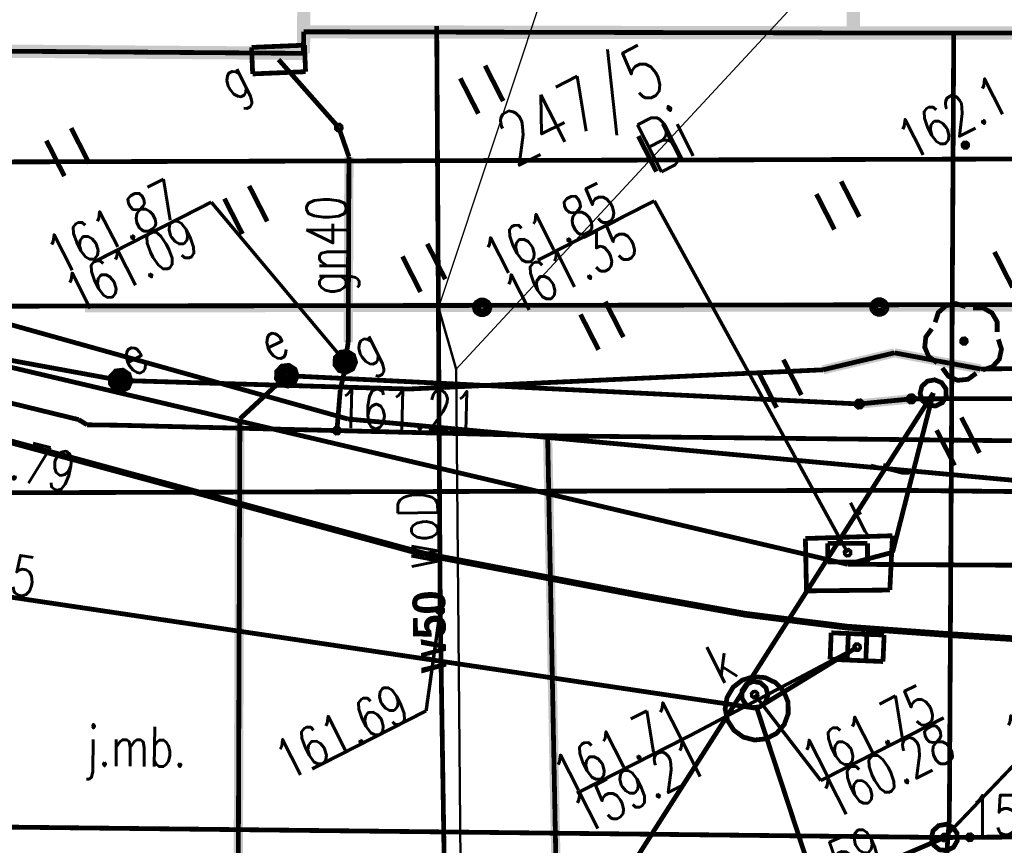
# Model space of a CAD drawing. Extents: x 0 to 7432618, y -40 to 5712028.
# Tile 70 of 165: x 7431227 to 7431246, y 5711661 to 5711676. Entities that reach past the tile are written whole.
import ezdxf
from ezdxf.enums import TextEntityAlignment as Align

# ---------------------------------------------------------------- set-up
doc = ezdxf.new("R2010")
doc.units = 0
doc.header["$MEASUREMENT"] = 0
for name, pattern in [('0', [1.5, 1, -0.5]), ('2218', [1, 0.5, -0.5]), ('3901', [0])]:
    doc.linetypes.add(name, pattern=pattern)
for name, color, linetype in [('Dzialki', 7, 'Continuous'), ('EGBB_L_0', 7, 'Continuous'), ('Numery_dzialek', 7, 'Continuous'), ('OTK_E_T_0', 7, 'Continuous'), ('OTK_L_0', 7, 'Continuous'), ('OTK_L_1', 7, 'Continuous'), ('OTK_L_2', 7, 'Continuous'), ('OTO_L_0', 7, 'Continuous'), ('OTR_T_0', 7, 'Continuous'), ('OTR_T_1', 7, 'Continuous'), ('OTZ_L_3', 7, 'Continuous'), ('OTZ_T_0', 7, 'Continuous'), ('P_SUTP_L_0', 7, 'Continuous'), ('rysunek', 7, 'Continuous'), ('SUE_E_T_3', 7, 'Continuous'), ('SUE_T_6', 7, 'Continuous'), ('SUEP_L_0', 7, 'Continuous'), ('SUER_T_0', 7, 'Continuous'), ('SUG_E_T_1', 7, 'Continuous'), ('SUG_E_T_2', 7, 'Continuous'), ('SUG_T_0', 7, 'Continuous'), ('SUG_T_1', 7, 'Continuous'), ('SUGP_E_T_0', 7, 'Continuous'), ('SUGP_L_0', 7, 'Continuous'), ('SUGR_T_0', 7, 'Continuous'), ('SUK_T_1', 7, 'Continuous'), ('SUK_T_3', 7, 'Continuous'), ('SUKP_E_T_0', 7, 'Continuous'), ('SUKP_L_0', 7, 'Continuous'), ('SUKR_T_0', 7, 'Continuous'), ('SUL_L_1', 7, 'Continuous'), ('SUP_E_T_1', 7, 'Continuous'), ('SUP_L_1', 7, 'Continuous'), ('SUP_T_2', 7, 'Continuous'), ('SUP_T_4', 7, 'Continuous'), ('SUTP_E_T_0', 7, 'Continuous'), ('SUTP_L_0', 7, 'Continuous'), ('SUTR_T_0', 7, 'Continuous'), ('SUWP_E_T_0', 7, 'Continuous'), ('SUWP_L_0', 7, 'Continuous'), ('SUWR_T_0', 7, 'Continuous'), ('Uzytki', 7, 'Continuous')]:
    doc.layers.add(name, color=color, linetype=linetype)
doc.layers.add('woda przyłącze', color=140, linetype='Continuous', lineweight=50)
doc.styles.add('25', font='GOTHIC.TTF', dxfattribs={"oblique": 8, "height": 0.35})
doc.styles.add('STYL_ARIAL', font='simplex', dxfattribs={"width": 0.75, "oblique": 0.1})

msp = doc.modelspace()

# ---------------------------------------------------------------- linework, layer by layer
at = {"layer": 'Dzialki', "color": 18, "true_color": 0x000000, "const_width": 0.09}
msp.add_lwpolyline([(7431225.485, 5711670.721), (7431270.646, 5711670.791)], dxfattribs=at)
at = {"layer": 'EGBB_L_0', "color": 18, "true_color": 0x000000, "const_width": 0.25}
for points in [[(7431232.501, 5711688.559), (7431232.409, 5711675.901)], [(7431242.786, 5711675.879), (7431242.874, 5711688.479)], [(7431232.404, 5711675.494), (7431232.409, 5711675.901)], [(7431232.409, 5711675.901), (7431242.786, 5711675.879)], [(7431242.786, 5711675.879), (7431247.92, 5711675.874)], [(7431218.663, 5711675.594), (7431232.404, 5711675.494)]]:
    msp.add_lwpolyline(points, dxfattribs=at)
at = {"layer": 'OTK_L_0', "color": 18, "linetype": '0', "true_color": 0x000000, "const_width": 0.09}
for points in [[(7431234.693, 5711666.042), (7431223.987, 5711668.948)], [(7431238.845, 5711665.25), (7431234.693, 5711666.042)], [(7431244.602, 5711664.525), (7431242.671, 5711664.666), (7431240.751, 5711664.908), (7431238.845, 5711665.25)], [(7431250.262, 5711664.165), (7431244.602, 5711664.525)]]:
    msp.add_lwpolyline(points, dxfattribs=at)
at = {"layer": 'OTK_L_1', "color": 18, "true_color": 0x000000, "const_width": 0.125}
for points in [[(7431223.987, 5711668.948), (7431234.693, 5711666.042)], [(7431234.693, 5711666.042), (7431238.845, 5711665.25)], [(7431244.602, 5711664.525), (7431242.671, 5711664.666), (7431240.751, 5711664.908), (7431238.845, 5711665.25)], [(7431244.602, 5711664.525), (7431250.262, 5711664.165)]]:
    msp.add_lwpolyline(points, dxfattribs=at)
at = {"layer": 'OTK_L_2', "color": 18, "linetype": '0', "true_color": 0x000000, "const_width": 0.09}
for points in [[(7431233.247, 5711668.593), (7431217.53, 5711672.987)], [(7431223.987, 5711668.948), (7431234.693, 5711666.042)], [(7431249.274, 5711667.118), (7431233.247, 5711668.593)], [(7431234.693, 5711666.042), (7431238.845, 5711665.25)], [(7431244.602, 5711664.525), (7431242.671, 5711664.666), (7431240.751, 5711664.908), (7431238.845, 5711665.25)], [(7431244.602, 5711664.525), (7431250.262, 5711664.165)]]:
    msp.add_lwpolyline(points, dxfattribs=at)
at = {"layer": 'OTO_L_0', "color": 18, "linetype": '3901', "true_color": 0x000000, "const_width": 0.175}
for points in [[(7431228.28, 5711670.695), (7431235.672, 5711670.7)], [(7431235.672, 5711670.7), (7431243.064, 5711670.706)], [(7431243.064, 5711670.706), (7431250.456, 5711670.711)]]:
    msp.add_lwpolyline(points, dxfattribs=at)
at = {"layer": 'OTO_L_0', "color": 18, "true_color": 0x000000}
for centre, radius in [((7431235.78, 5711670.7), 0.175), ((7431235.78, 5711670.7), 0.158), ((7431235.78, 5711670.7), 0.14), ((7431235.78, 5711670.7), 0.122), ((7431243.28, 5711670.706), 0.175), ((7431243.28, 5711670.706), 0.158), ((7431243.28, 5711670.706), 0.14), ((7431243.28, 5711670.706), 0.122), ((7431235.78, 5711670.7), 0.105), ((7431235.78, 5711670.7), 0.0875), ((7431235.78, 5711670.7), 0.07), ((7431235.78, 5711670.7), 0.0525), ((7431235.78, 5711670.7), 0.035), ((7431243.28, 5711670.706), 0.105), ((7431243.28, 5711670.706), 0.0875), ((7431243.28, 5711670.706), 0.07), ((7431243.28, 5711670.706), 0.0525), ((7431243.28, 5711670.706), 0.035)]:
    msp.add_circle(centre, radius, dxfattribs=at)
at = {"layer": 'OTR_T_1', "color": 18, "true_color": 0x000000, "const_width": 0.09}
msp.add_lwpolyline([(7431244.883, 5711673.802), (7431244.918, 5711673.804), (7431244.944, 5711673.782), (7431244.947, 5711673.748), (7431244.924, 5711673.721), (7431244.89, 5711673.719), (7431244.864, 5711673.741), (7431244.861, 5711673.775), (7431244.883, 5711673.802)], dxfattribs=at)
at = {"layer": 'OTZ_L_3', "color": 18, "linetype": '0', "true_color": 0x000000, "const_width": 0.09}
for points in [[(7431232.409, 5711675.901), (7431232.404, 5711675.494)], [(7431235.624, 5711675.894), (7431232.409, 5711675.901)], [(7431242.786, 5711675.879), (7431235.624, 5711675.894)], [(7431247.92, 5711675.874), (7431242.786, 5711675.879)], [(7431232.404, 5711675.494), (7431218.663, 5711675.594)], [(7431236.176, 5711674.593), (7431235.835, 5711675.262)], [(7431235.708, 5711674.355), (7431235.367, 5711675.023)], [(7431239.538, 5711673.501), (7431239.198, 5711674.169)], [(7431228.358, 5711673.416), (7431228.018, 5711674.084)], [(7431239.07, 5711673.262), (7431238.73, 5711673.931)], [(7431227.89, 5711673.178), (7431227.55, 5711673.846)], [(7431242.901, 5711672.408), (7431242.56, 5711673.077)], [(7431217.53, 5711672.987), (7431233.247, 5711668.593)], [(7431231.721, 5711672.323), (7431231.38, 5711672.992)], [(7431242.433, 5711672.17), (7431242.092, 5711672.838)], [(7431231.253, 5711672.085), (7431230.912, 5711672.753)], [(7431235.083, 5711671.231), (7431234.743, 5711671.899)], [(7431245.795, 5711671.077), (7431245.455, 5711671.746)], [(7431234.615, 5711670.993), (7431234.275, 5711671.661)], [(7431238.446, 5711670.138), (7431238.105, 5711670.807)], [(7431237.978, 5711669.9), (7431237.637, 5711670.568)], [(7431241.808, 5711669.046), (7431241.468, 5711669.714)], [(7431241.34, 5711668.807), (7431241, 5711669.476)], [(7431233.247, 5711668.593), (7431249.274, 5711667.118)], [(7431245.171, 5711667.953), (7431244.83, 5711668.622)], [(7431244.703, 5711667.715), (7431244.362, 5711668.383)]]:
    msp.add_lwpolyline(points, dxfattribs=at)
at = {"layer": 'OTZ_T_0', "color": 96, "true_color": 0x008000, "const_width": 0.09}
for points in [[(7431244.333, 5711670.418), (7431244.393, 5711670.602), (7431244.537, 5711670.732), (7431244.726, 5711670.772), (7431244.911, 5711670.713)], [(7431245.047, 5711670.691), (7431245.24, 5711670.691), (7431245.408, 5711670.594), (7431245.505, 5711670.426), (7431245.505, 5711670.233)], [(7431244.372, 5711669.655), (7431244.215, 5711669.769), (7431244.137, 5711669.946), (7431244.157, 5711670.139), (7431244.27, 5711670.296)], [(7431244.857, 5711670.104), (7431244.891, 5711670.106), (7431244.918, 5711670.084), (7431244.92, 5711670.05), (7431244.898, 5711670.024), (7431244.864, 5711670.021), (7431244.837, 5711670.043), (7431244.835, 5711670.078), (7431244.857, 5711670.104)], [(7431245.527, 5711670.097), (7431245.586, 5711669.912), (7431245.546, 5711669.723), (7431245.416, 5711669.579), (7431245.232, 5711669.519)], [(7431245.11, 5711669.457), (7431244.953, 5711669.343), (7431244.76, 5711669.323), (7431244.583, 5711669.401), (7431244.469, 5711669.558)]]:
    msp.add_lwpolyline(points, dxfattribs=at)
at = {"layer": 'P_SUTP_L_0', "color": 30, "linetype": '0', "true_color": 0xff9100, "const_width": 0.09}
msp.add_lwpolyline([(7431244.299, 5711669.084), (7431235.522, 5711655.341)], dxfattribs=at)
at = {"layer": 'rysunek', "linetype": 'ByBlock'}
for points in [[(7431237.183, 5711677.4), (7431234.953, 5711670.7)], [(7431235.288, 5711669.534), (7431242.2, 5711676.986)]]:
    msp.add_lwpolyline(points, dxfattribs=at)
at = {"layer": 'SUE_T_6', "color": 1, "true_color": 0xff0000, "const_width": 0.09}
for points in [[(7431228.858, 5711669.499), (7431228.994, 5711669.516), (7431229.108, 5711669.441), (7431229.148, 5711669.311), (7431229.095, 5711669.185), (7431228.973, 5711669.123), (7431228.84, 5711669.153), (7431228.757, 5711669.263), (7431228.764, 5711669.399), (7431228.858, 5711669.499)], [(7431228.869, 5711669.477), (7431228.988, 5711669.492), (7431229.088, 5711669.426), (7431229.123, 5711669.312), (7431229.077, 5711669.202), (7431228.97, 5711669.147), (7431228.853, 5711669.174), (7431228.781, 5711669.27), (7431228.787, 5711669.389), (7431228.869, 5711669.477)], [(7431228.88, 5711669.455), (7431228.995, 5711669.464), (7431229.082, 5711669.389), (7431229.091, 5711669.275), (7431229.017, 5711669.187), (7431228.902, 5711669.178), (7431228.815, 5711669.253), (7431228.806, 5711669.367), (7431228.88, 5711669.455)], [(7431231.995, 5711669.591), (7431232.131, 5711669.607), (7431232.246, 5711669.533), (7431232.286, 5711669.402), (7431232.232, 5711669.276), (7431232.11, 5711669.214), (7431231.977, 5711669.245), (7431231.895, 5711669.354), (7431231.902, 5711669.491), (7431231.995, 5711669.591)], [(7431232.007, 5711669.568), (7431232.125, 5711669.583), (7431232.226, 5711669.518), (7431232.261, 5711669.403), (7431232.214, 5711669.293), (7431232.107, 5711669.239), (7431231.991, 5711669.266), (7431231.919, 5711669.361), (7431231.925, 5711669.481), (7431232.007, 5711669.568)], [(7431232.018, 5711669.546), (7431232.132, 5711669.555), (7431232.22, 5711669.481), (7431232.229, 5711669.366), (7431232.154, 5711669.279), (7431232.04, 5711669.27), (7431231.952, 5711669.344), (7431231.943, 5711669.459), (7431232.018, 5711669.546)], [(7431232.029, 5711669.524), (7431232.125, 5711669.531), (7431232.197, 5711669.469), (7431232.205, 5711669.374), (7431232.143, 5711669.301), (7431232.047, 5711669.294), (7431231.975, 5711669.356), (7431231.967, 5711669.451), (7431232.029, 5711669.524)], [(7431232.041, 5711669.502), (7431232.117, 5711669.508), (7431232.175, 5711669.458), (7431232.181, 5711669.382), (7431232.131, 5711669.323), (7431232.055, 5711669.317), (7431231.997, 5711669.367), (7431231.991, 5711669.443), (7431232.041, 5711669.502)], [(7431232.052, 5711669.479), (7431232.109, 5711669.484), (7431232.153, 5711669.446), (7431232.157, 5711669.389), (7431232.12, 5711669.346), (7431232.063, 5711669.341), (7431232.019, 5711669.378), (7431232.015, 5711669.436), (7431232.052, 5711669.479)], [(7431228.892, 5711669.432), (7431228.987, 5711669.44), (7431229.06, 5711669.378), (7431229.067, 5711669.282), (7431229.005, 5711669.21), (7431228.91, 5711669.202), (7431228.837, 5711669.264), (7431228.83, 5711669.36), (7431228.892, 5711669.432)], [(7431228.903, 5711669.41), (7431228.979, 5711669.416), (7431229.038, 5711669.366), (7431229.044, 5711669.29), (7431228.994, 5711669.232), (7431228.918, 5711669.226), (7431228.859, 5711669.276), (7431228.853, 5711669.352), (7431228.903, 5711669.41)], [(7431228.914, 5711669.388), (7431228.972, 5711669.392), (7431229.015, 5711669.355), (7431229.02, 5711669.298), (7431228.983, 5711669.254), (7431228.925, 5711669.25), (7431228.882, 5711669.287), (7431228.877, 5711669.344), (7431228.914, 5711669.388)], [(7431228.926, 5711669.366), (7431228.964, 5711669.369), (7431228.993, 5711669.344), (7431228.996, 5711669.306), (7431228.971, 5711669.277), (7431228.933, 5711669.273), (7431228.904, 5711669.298), (7431228.901, 5711669.337), (7431228.926, 5711669.366)], [(7431228.937, 5711669.343), (7431228.956, 5711669.345), (7431228.971, 5711669.332), (7431228.972, 5711669.313), (7431228.96, 5711669.299), (7431228.941, 5711669.297), (7431228.926, 5711669.31), (7431228.925, 5711669.329), (7431228.937, 5711669.343)], [(7431228.945, 5711669.327), (7431228.951, 5711669.328), (7431228.955, 5711669.324), (7431228.955, 5711669.319), (7431228.952, 5711669.315), (7431228.946, 5711669.314), (7431228.942, 5711669.318), (7431228.942, 5711669.323), (7431228.945, 5711669.327)], [(7431232.063, 5711669.457), (7431232.101, 5711669.46), (7431232.131, 5711669.435), (7431232.134, 5711669.397), (7431232.109, 5711669.368), (7431232.071, 5711669.365), (7431232.041, 5711669.39), (7431232.038, 5711669.428), (7431232.063, 5711669.457)], [(7431232.075, 5711669.435), (7431232.094, 5711669.436), (7431232.108, 5711669.424), (7431232.11, 5711669.405), (7431232.097, 5711669.39), (7431232.078, 5711669.389), (7431232.064, 5711669.401), (7431232.062, 5711669.42), (7431232.075, 5711669.435)], [(7431232.083, 5711669.419), (7431232.088, 5711669.419), (7431232.092, 5711669.416), (7431232.093, 5711669.41), (7431232.089, 5711669.406), (7431232.084, 5711669.406), (7431232.08, 5711669.409), (7431232.079, 5711669.415), (7431232.083, 5711669.419)]]:
    msp.add_lwpolyline(points, dxfattribs=at)
at = {"layer": 'SUEP_L_0', "color": 1, "true_color": 0xff0000, "const_width": 0.09}
for points in [[(7431226.645, 5711673.445), (7431240.755, 5711673.485)], [(7431240.755, 5711673.485), (7431256.399, 5711673.532)], [(7431228.949, 5711669.321), (7431217.806, 5711671.365)], [(7431243.566, 5711669.842), (7431242.216, 5711669.522)], [(7431245.191, 5711669.537), (7431243.566, 5711669.842)], [(7431260.495, 5711669.703), (7431245.191, 5711669.537)], [(7431242.216, 5711669.522), (7431234.39, 5711669.159)], [(7431234.39, 5711669.159), (7431228.949, 5711669.321)], [(7431231.204, 5711668.596), (7431232.086, 5711669.412)], [(7431242.901, 5711668.877), (7431232.086, 5711669.412)], [(7431243.884, 5711668.974), (7431242.901, 5711668.877)], [(7431261.048, 5711669.01), (7431243.884, 5711668.974)], [(7431231.163, 5711656.847), (7431231.204, 5711668.596)], [(7431243.495, 5711667.249), (7431227.569, 5711667.204)], [(7431258.299, 5711667.093), (7431243.495, 5711667.249)], [(7431227.569, 5711667.204), (7431213.504, 5711667.164)]]:
    msp.add_lwpolyline(points, dxfattribs=at)
at = {"layer": 'SUER_T_0', "color": 1, "true_color": 0xff0000, "const_width": 0.09}
for points in [[(7431242.873, 5711668.933), (7431242.92, 5711668.936), (7431242.957, 5711668.905), (7431242.96, 5711668.858), (7431242.929, 5711668.821), (7431242.882, 5711668.817), (7431242.845, 5711668.849), (7431242.841, 5711668.896), (7431242.873, 5711668.933)], [(7431243.856, 5711669.029), (7431243.903, 5711669.033), (7431243.94, 5711669.002), (7431243.944, 5711668.954), (7431243.912, 5711668.918), (7431243.865, 5711668.914), (7431243.828, 5711668.945), (7431243.825, 5711668.993), (7431243.856, 5711669.029)]]:
    msp.add_lwpolyline(points, dxfattribs=at)
at = {"layer": 'SUG_T_0', "color": 56, "true_color": 0x808000, "const_width": 0.09}
for points in [[(7431232.424, 5711675.648), (7431231.425, 5711675.606)], [(7431231.425, 5711675.606), (7431231.446, 5711675.106)], [(7431232.445, 5711675.148), (7431232.424, 5711675.648)], [(7431231.446, 5711675.106), (7431232.445, 5711675.148)]]:
    msp.add_lwpolyline(points, dxfattribs=at)
at = {"layer": 'SUG_T_1', "color": 56, "true_color": 0x808000, "const_width": 0.09}
for points in [[(7431233.099, 5711669.853), (7431233.235, 5711669.87), (7431233.35, 5711669.796), (7431233.39, 5711669.665), (7431233.336, 5711669.539), (7431233.214, 5711669.477), (7431233.081, 5711669.508), (7431232.999, 5711669.617), (7431233.006, 5711669.753), (7431233.099, 5711669.853)], [(7431233.111, 5711669.831), (7431233.229, 5711669.846), (7431233.33, 5711669.781), (7431233.365, 5711669.666), (7431233.318, 5711669.556), (7431233.211, 5711669.502), (7431233.095, 5711669.528), (7431233.023, 5711669.624), (7431233.029, 5711669.744), (7431233.111, 5711669.831)], [(7431233.122, 5711669.809), (7431233.236, 5711669.818), (7431233.324, 5711669.743), (7431233.333, 5711669.629), (7431233.258, 5711669.542), (7431233.144, 5711669.533), (7431233.056, 5711669.607), (7431233.047, 5711669.722), (7431233.122, 5711669.809)], [(7431233.133, 5711669.787), (7431233.229, 5711669.794), (7431233.301, 5711669.732), (7431233.309, 5711669.637), (7431233.247, 5711669.564), (7431233.151, 5711669.556), (7431233.079, 5711669.619), (7431233.071, 5711669.714), (7431233.133, 5711669.787)], [(7431233.145, 5711669.764), (7431233.221, 5711669.77), (7431233.279, 5711669.721), (7431233.285, 5711669.644), (7431233.235, 5711669.586), (7431233.159, 5711669.58), (7431233.101, 5711669.63), (7431233.095, 5711669.706), (7431233.145, 5711669.764)], [(7431233.156, 5711669.742), (7431233.213, 5711669.747), (7431233.257, 5711669.709), (7431233.261, 5711669.652), (7431233.224, 5711669.608), (7431233.167, 5711669.604), (7431233.123, 5711669.641), (7431233.119, 5711669.698), (7431233.156, 5711669.742)], [(7431233.167, 5711669.72), (7431233.205, 5711669.723), (7431233.235, 5711669.698), (7431233.238, 5711669.66), (7431233.213, 5711669.631), (7431233.175, 5711669.628), (7431233.145, 5711669.653), (7431233.142, 5711669.691), (7431233.167, 5711669.72)], [(7431233.179, 5711669.698), (7431233.198, 5711669.699), (7431233.212, 5711669.687), (7431233.214, 5711669.668), (7431233.201, 5711669.653), (7431233.182, 5711669.651), (7431233.168, 5711669.664), (7431233.166, 5711669.683), (7431233.179, 5711669.698)], [(7431233.187, 5711669.682), (7431233.192, 5711669.682), (7431233.196, 5711669.678), (7431233.197, 5711669.673), (7431233.193, 5711669.669), (7431233.188, 5711669.668), (7431233.184, 5711669.672), (7431233.183, 5711669.677), (7431233.187, 5711669.682)]]:
    msp.add_lwpolyline(points, dxfattribs=at)
at = {"layer": 'SUGP_L_0', "color": 56, "true_color": 0x808000, "const_width": 0.09}
for points in [[(7431231.935, 5711675.377), (7431233.072, 5711674.093)], [(7431233.072, 5711674.093), (7431233.264, 5711673.54)], [(7431233.264, 5711673.54), (7431233.25, 5711670.042)], [(7431228.158, 5711668.582), (7431221.262, 5711670.265)], [(7431233.25, 5711670.042), (7431233.19, 5711669.675)], [(7431233.19, 5711669.675), (7431233.187, 5711669.528)], [(7431233.187, 5711669.528), (7431233.1, 5711669.147)], [(7431233.1, 5711669.147), (7431233.037, 5711668.375)], [(7431228.32, 5711668.484), (7431228.158, 5711668.582)], [(7431228.919, 5711668.476), (7431228.32, 5711668.484)], [(7431237.016, 5711668.277), (7431228.919, 5711668.476)], [(7431237.016, 5711668.277), (7431237.272, 5711655.1)], [(7431237.016, 5711668.277), (7431245.782, 5711668.183)]]:
    msp.add_lwpolyline(points, dxfattribs=at)
at = {"layer": 'SUGR_T_0', "color": 56, "true_color": 0x808000, "const_width": 0.065}
for points in [[(7431233.043, 5711674.149), (7431233.091, 5711674.152), (7431233.127, 5711674.121), (7431233.131, 5711674.074), (7431233.1, 5711674.037), (7431233.052, 5711674.034), (7431233.016, 5711674.065), (7431233.012, 5711674.112), (7431233.043, 5711674.149)], [(7431228.464, 5711671.565), (7431230.664, 5711672.686)], [(7431233.19, 5711669.675), (7431230.664, 5711672.686)], [(7431233.162, 5711669.731), (7431233.209, 5711669.735), (7431233.246, 5711669.704), (7431233.249, 5711669.656), (7431233.218, 5711669.62), (7431233.171, 5711669.616), (7431233.134, 5711669.647), (7431233.131, 5711669.695), (7431233.162, 5711669.731)], [(7431233.009, 5711668.43), (7431233.057, 5711668.434), (7431233.093, 5711668.403), (7431233.097, 5711668.355), (7431233.066, 5711668.319), (7431233.018, 5711668.315), (7431232.982, 5711668.346), (7431232.978, 5711668.394), (7431233.009, 5711668.43)]]:
    msp.add_lwpolyline(points, dxfattribs=at)
at = {"layer": 'SUK_T_1', "color": 36, "true_color": 0x803300, "const_width": 0.09}
for points in [[(7431242.35, 5711664.059), (7431242.371, 5711664.559)], [(7431242.371, 5711664.559), (7431243.37, 5711664.517)], [(7431242.695, 5711664.545), (7431242.674, 5711664.046)], [(7431243.045, 5711664.53), (7431243.024, 5711664.031)], [(7431243.37, 5711664.517), (7431243.349, 5711664.017)], [(7431243.349, 5711664.017), (7431242.35, 5711664.059)]]:
    msp.add_lwpolyline(points, dxfattribs=at)
at = {"layer": 'SUK_T_3', "color": 36, "true_color": 0x803300, "const_width": 0.09}
msp.add_lwpolyline([(7431244.397, 5711660.919), (7431244.535, 5711660.945), (7431244.666, 5711660.892), (7431244.747, 5711660.777), (7431244.753, 5711660.636), (7431244.682, 5711660.514), (7431244.557, 5711660.45), (7431244.416, 5711660.464), (7431244.306, 5711660.552), (7431244.261, 5711660.685), (7431244.294, 5711660.822), (7431244.397, 5711660.919)], dxfattribs=at)
at = {"layer": 'SUKP_L_0', "color": 36, "true_color": 0x803300, "const_width": 0.09}
for points in [[(7431244.685, 5711675.877), (7431244.602, 5711661.045)], [(7431240.968, 5711663.133), (7431216.544, 5711666.772)], [(7431240.968, 5711663.133), (7431242.86, 5711664.288)], [(7431240.968, 5711663.133), (7431242.785, 5711657.606)], [(7431244.51, 5711660.696), (7431202.195, 5711661.166)], [(7431244.602, 5711661.045), (7431243.84, 5711650.923)], [(7431291.722, 5711661.014), (7431244.51, 5711660.696)], [(7431244.51, 5711660.696), (7431228.38, 5711653.796)]]:
    msp.add_lwpolyline(points, dxfattribs=at)
at = {"layer": 'SUKR_T_0', "color": 36, "true_color": 0x803300, "const_width": 0.065}
for points in [[(7431242.86, 5711664.288), (7431239.767, 5711662.652)], [(7431242.831, 5711664.344), (7431242.879, 5711664.347), (7431242.915, 5711664.316), (7431242.919, 5711664.269), (7431242.888, 5711664.232), (7431242.84, 5711664.229), (7431242.804, 5711664.26), (7431242.8, 5711664.307), (7431242.831, 5711664.344)], [(7431240.897, 5711663.448), (7431240.945, 5711663.452), (7431240.981, 5711663.421), (7431240.985, 5711663.373), (7431240.954, 5711663.337), (7431240.906, 5711663.333), (7431240.87, 5711663.364), (7431240.866, 5711663.412), (7431240.897, 5711663.448)], [(7431240.926, 5711663.392), (7431242.175, 5711661.771)], [(7431242.175, 5711661.771), (7431244.497, 5711662.954)], [(7431237.566, 5711661.531), (7431239.767, 5711662.652)], [(7431244.51, 5711660.696), (7431246.005, 5711662.257)], [(7431244.482, 5711660.752), (7431244.53, 5711660.755), (7431244.566, 5711660.724), (7431244.57, 5711660.677), (7431244.539, 5711660.64), (7431244.491, 5711660.636), (7431244.455, 5711660.668), (7431244.451, 5711660.715), (7431244.482, 5711660.752)], [(7431244.96, 5711660.755), (7431245.008, 5711660.759), (7431245.045, 5711660.728), (7431245.048, 5711660.68), (7431245.017, 5711660.644), (7431244.97, 5711660.64), (7431244.933, 5711660.671), (7431244.929, 5711660.719), (7431244.96, 5711660.755)]]:
    msp.add_lwpolyline(points, dxfattribs=at)
at = {"layer": 'SUL_L_1', "color": 18, "true_color": 0x000000, "const_width": 0.175}
for points in [[(7431233.264, 5711673.54), (7431233.25, 5711670.042)], [(7431243.566, 5711669.842), (7431242.216, 5711669.522)], [(7431245.191, 5711669.537), (7431243.566, 5711669.842)], [(7431242.901, 5711668.877), (7431243.884, 5711668.974)], [(7431231.163, 5711656.847), (7431231.204, 5711668.596)], [(7431237.016, 5711668.277), (7431237.272, 5711655.1)]]:
    msp.add_lwpolyline(points, dxfattribs=at)
at = {"layer": 'SUP_L_1', "color": 30, "true_color": 0xff9100, "const_width": 0.09}
for points in [[(7431243.528, 5711666.391), (7431241.883, 5711666.338)], [(7431241.883, 5711666.338), (7431241.904, 5711665.35)], [(7431243.478, 5711665.366), (7431243.528, 5711666.391)], [(7431241.904, 5711665.35), (7431243.478, 5711665.366)]]:
    msp.add_lwpolyline(points, dxfattribs=at)
at = {"layer": 'SUP_L_1', "color": 36, "true_color": 0x803300, "const_width": 0.09}
msp.add_lwpolyline([(7431240.71, 5711662.591), (7431240.532, 5711662.721), (7431240.412, 5711662.907), (7431240.368, 5711663.123), (7431240.405, 5711663.34), (7431240.517, 5711663.53), (7431240.691, 5711663.666), (7431240.902, 5711663.73), (7431241.122, 5711663.713), (7431241.321, 5711663.618), (7431241.472, 5711663.458), (7431241.556, 5711663.254), (7431241.559, 5711663.033), (7431241.483, 5711662.827), (7431241.338, 5711662.661), (7431241.142, 5711662.559), (7431240.923, 5711662.535), (7431240.71, 5711662.591)], dxfattribs=at)
at = {"layer": 'SUP_T_2', "color": 18, "true_color": 0x000000, "const_width": 0.09}
msp.add_lwpolyline([(7431244.186, 5711669.307), (7431244.324, 5711669.333), (7431244.455, 5711669.28), (7431244.536, 5711669.165), (7431244.542, 5711669.024), (7431244.471, 5711668.902), (7431244.345, 5711668.839), (7431244.205, 5711668.853), (7431244.095, 5711668.94), (7431244.049, 5711669.074), (7431244.083, 5711669.21), (7431244.186, 5711669.307)], dxfattribs=at)
at = {"layer": 'SUP_T_4', "color": 18, "true_color": 0x000000, "const_width": 0.09}
for points in [[(7431242.306, 5711666.246), (7431242.306, 5711665.896)], [(7431243.056, 5711666.246), (7431242.306, 5711666.246)], [(7431243.056, 5711665.896), (7431243.056, 5711666.246)], [(7431242.306, 5711665.896), (7431243.056, 5711665.896)], [(7431241.139, 5711663.522), (7431241.175, 5711663.386), (7431241.132, 5711663.252), (7431241.024, 5711663.162), (7431240.884, 5711663.146), (7431240.757, 5711663.208), (7431240.684, 5711663.328), (7431240.688, 5711663.469), (7431240.767, 5711663.585), (7431240.896, 5711663.641), (7431241.035, 5711663.617), (7431241.139, 5711663.522)]]:
    msp.add_lwpolyline(points, dxfattribs=at)
at = {"layer": 'SUTP_L_0', "color": 30, "true_color": 0xff9100, "const_width": 0.09}
for points in [[(7431217.584, 5711671.757), (7431242.68, 5711665.852)], [(7431243.53, 5711666.078), (7431244.299, 5711669.084)], [(7431242.68, 5711665.852), (7431243.53, 5711666.078)], [(7431256.22, 5711665.776), (7431242.68, 5711665.852)]]:
    msp.add_lwpolyline(points, dxfattribs=at)
at = {"layer": 'SUTR_T_0', "color": 30, "true_color": 0xff9100, "const_width": 0.065}
for points in [[(7431236.829, 5711671.589), (7431239.03, 5711672.71)], [(7431242.681, 5711666.071), (7431239.03, 5711672.71)], [(7431242.652, 5711666.127), (7431242.7, 5711666.131), (7431242.736, 5711666.099), (7431242.74, 5711666.052), (7431242.709, 5711666.015), (7431242.661, 5711666.012), (7431242.625, 5711666.043), (7431242.621, 5711666.09), (7431242.652, 5711666.127)]]:
    msp.add_lwpolyline(points, dxfattribs=at)
at = {"layer": 'SUWP_L_0', "color": 5, "true_color": 0x0000ff, "const_width": 0.09}
for points in [[(7431234.988, 5711664.98), (7431234.921, 5711676.013)], [(7431235.085, 5711658.802), (7431234.988, 5711664.98)]]:
    msp.add_lwpolyline(points, dxfattribs=at)
at = {"layer": 'SUWR_T_0', "color": 5, "true_color": 0x0000ff, "const_width": 0.065}
for points in [[(7431234.959, 5711665.035), (7431235.007, 5711665.039), (7431235.043, 5711665.008), (7431235.047, 5711664.96), (7431235.016, 5711664.924), (7431234.968, 5711664.92), (7431234.932, 5711664.951), (7431234.928, 5711664.999), (7431234.959, 5711665.035)], [(7431234.988, 5711664.98), (7431234.721, 5711663.086)], [(7431232.569, 5711661.99), (7431234.721, 5711663.086)]]:
    msp.add_lwpolyline(points, dxfattribs=at)
at = {"layer": 'Uzytki', "color": 96, "linetype": '2218', "true_color": 0x008000, "const_width": 0.09}
msp.add_lwpolyline([(7431225.485, 5711670.721), (7431270.646, 5711670.791)], dxfattribs=at)
at = {"layer": 'woda przyłącze', "linetype": 'ByBlock'}
msp.add_lwpolyline([(7431235.385, 5711658.807), (7431235.288, 5711669.534), (7431234.953, 5711670.7)], dxfattribs=at)

# ---------------------------------------------------------------- texts
at = {"layer": 'Numery_dzialek', "color": 18, "true_color": 0x000000, "style": 'STYL_ARIAL', "width": 0.75}
msp.add_text('247/5', height=1, rotation=27, dxfattribs=at).set_placement((7431235.941, 5711674.231), align=Align.TOP_LEFT)
at = {"layer": 'OTK_E_T_0', "color": 18, "true_color": 0x000000, "style": 'STYL_ARIAL', "width": 0.75}
msp.add_text('j.mb.', height=0.75, rotation=359.3632, dxfattribs=at).set_placement((7431229.243, 5711662.414), align=Align.MIDDLE_CENTER)
at = {"layer": 'OTR_T_0', "color": 18, "true_color": 0x000000, "style": 'STYL_ARIAL', "width": 0.75}
msp.add_text('161.79', height=0.75, rotation=346.0848, dxfattribs=at).set_placement((7431225.594, 5711668.559), align=Align.TOP_LEFT)
at = {"layer": 'OTR_T_1', "color": 18, "true_color": 0x000000, "style": 'STYL_ARIAL', "width": 0.75}
msp.add_text('162.1', height=0.75, rotation=27, dxfattribs=at).set_placement((7431243.971, 5711673.258), align=Align.BOTTOM_LEFT)
at = {"layer": 'SUE_E_T_3', "color": 1, "true_color": 0xff0000, "style": 'STYL_ARIAL', "width": 0.75}
msp.add_text('e', height=0.75, rotation=27, dxfattribs=at).set_placement((7431231.907, 5711669.446), align=Align.BOTTOM_LEFT)
msp.add_text('e', height=0.75, rotation=27, dxfattribs=at).set_placement((7431229.174, 5711669.806), align=Align.MIDDLE_CENTER)
at = {"layer": 'SUG_E_T_1', "color": 56, "true_color": 0x808000, "style": 'STYL_ARIAL', "width": 0.75}
msp.add_text('g', height=0.75, rotation=27, dxfattribs=at).set_placement((7431231.153, 5711674.387), align=Align.BOTTOM_LEFT)
at = {"layer": 'SUG_E_T_2', "color": 56, "true_color": 0x808000, "style": 'STYL_ARIAL', "width": 0.75}
msp.add_text('g', height=0.75, rotation=27, dxfattribs=at).set_placement((7431233.646, 5711669.338), align=Align.BOTTOM_LEFT)
at = {"layer": 'SUGP_E_T_0', "color": 56, "true_color": 0x808000, "style": 'STYL_ARIAL', "width": 0.75}
msp.add_text('gn40', height=0.75, rotation=89.7959, dxfattribs=at).set_placement((7431232.836, 5711671.87), align=Align.MIDDLE_CENTER)
at = {"layer": 'SUGR_T_0', "color": 56, "true_color": 0x808000, "style": 'STYL_ARIAL', "width": 0.75}
for s, p in [('161.87', (7431227.461, 5711671.951)), ('161.09', (7431227.8, 5711671.23))]:
    msp.add_text(s, height=0.75, rotation=27, dxfattribs=at).set_placement(p, align=Align.TOP_LEFT)
msp.add_text('161.21', height=0.75, rotation=358.5939, dxfattribs=at).set_placement((7431233.044, 5711668.801), align=Align.MIDDLE_LEFT)
at = {"layer": 'SUKP_E_T_0', "color": 36, "true_color": 0x803300, "style": 'STYL_ARIAL', "width": 0.75}
msp.add_text('kd315', height=0.75, rotation=351.5271, dxfattribs=at).set_placement((7431226.219, 5711665.765), align=Align.MIDDLE_CENTER)
at = {"layer": 'SUKR_T_0', "color": 36, "true_color": 0x803300, "style": 'STYL_ARIAL', "width": 0.75}
for s, p in [('161.76', (7431245.526, 5711662.877)), ('161.75', (7431241.717, 5711662.415)), ('161.71', (7431237.021, 5711662.135)), ('160.28', (7431242.075, 5711661.683)), ('159.21', (7431237.385, 5711661.412))]:
    msp.add_text(s, height=0.75, rotation=27, dxfattribs=at).set_placement(p, align=Align.TOP_LEFT)
msp.add_text('157.85', height=0.75, rotation=0.3861, dxfattribs=at).set_placement((7431244.963, 5711661.116), align=Align.MIDDLE_LEFT)
msp.add_text('159.59', height=0.75, rotation=23.1603, dxfattribs=at).set_placement((7431243.262, 5711660.593), align=Align.MIDDLE_RIGHT)
at = {"layer": 'SUP_E_T_1', "color": 18, "true_color": 0x000000, "style": 'STYL_ARIAL', "width": 0.75}
msp.add_text('t', height=0.75, rotation=27, dxfattribs=at).set_placement((7431242.928, 5711666.688), align=Align.MIDDLE_CENTER)
msp.add_text('k', height=0.75, rotation=27, dxfattribs=at).set_placement((7431240.742, 5711663.559), align=Align.BOTTOM_RIGHT)
at = {"layer": 'SUTP_E_T_0', "color": 30, "true_color": 0xff9100, "style": 'STYL_ARIAL', "width": 0.75}
msp.add_text('t', height=0.75, rotation=75.6578, dxfattribs=at).set_placement((7431243.495, 5711667.65), align=Align.MIDDLE_CENTER)
at = {"layer": 'SUTR_T_0', "color": 30, "true_color": 0xff9100, "style": 'STYL_ARIAL', "width": 0.75}
for s, p in [('161.85', (7431235.698, 5711671.898)), ('161.35', (7431236.089, 5711671.2))]:
    msp.add_text(s, height=0.75, rotation=27, dxfattribs=at).set_placement(p, align=Align.TOP_LEFT)
at = {"layer": 'SUWP_E_T_0', "color": 5, "true_color": 0x0000ff, "style": 'STYL_ARIAL', "width": 0.75}
msp.add_text('woD', height=0.75, rotation=90.603, dxfattribs=at).set_placement((7431234.568, 5711666.486), align=Align.MIDDLE_CENTER)
at = {"layer": 'SUWR_T_0', "color": 5, "true_color": 0x0000ff, "style": 'STYL_ARIAL', "width": 0.75}
msp.add_text('161.69', height=0.75, rotation=27, dxfattribs=at).set_placement((7431234.579, 5711662.761), align=Align.BOTTOM_RIGHT)
at = {"layer": 'Uzytki', "color": 96, "true_color": 0x008000, "style": 'STYL_ARIAL', "width": 0.75}
msp.add_text('Bi', height=1, rotation=27, dxfattribs=at).set_placement((7431239.602, 5711673.142), align=Align.BOTTOM_CENTER)
at = {"layer": 'woda przyłącze', "insert": (7431234.489, 5711663.8), "char_height": 0.6174, "attachment_point": 1, "rotation": 91.0398, "style": '25'}
msp.add_mtext_dynamic_manual_height_columns('\\fCentury Gothic|b1|i0;\\Q-1;w50', width=7.66298, gutter_width=5, heights=[0], dxfattribs=at)

doc.saveas('drawing.dxf')
